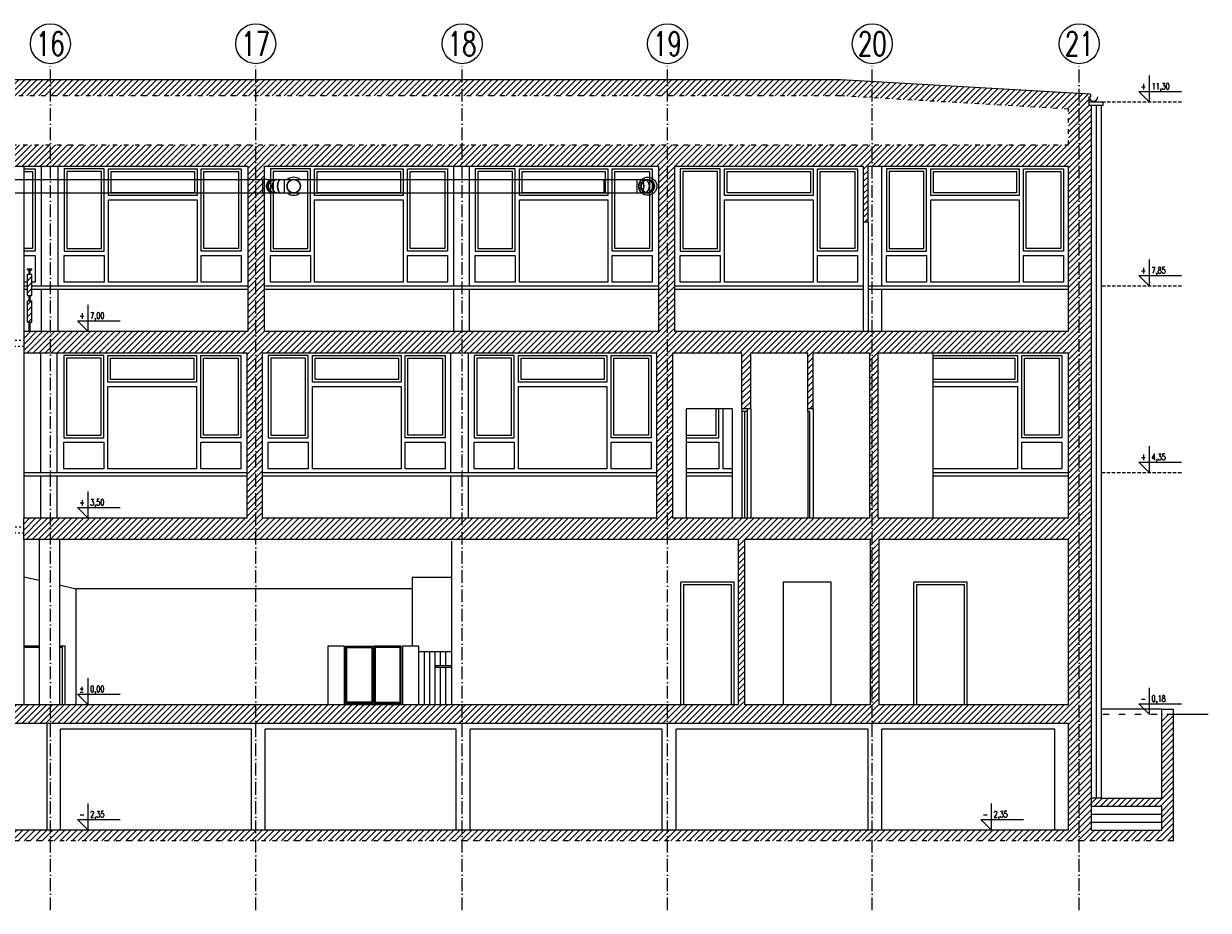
# Model space of a CAD drawing. Header units: millimetres. Extents: x 167273 to 188273, y -125105 to -88145.
# Tile 94 of 210: x 177252 to 179473, y -106890 to -105228. Entities that reach past the tile are written whole.
import ezdxf

# ---------------------------------------------------------------- set-up
doc = ezdxf.new("R2010")
doc.units = ezdxf.units.MM
for name, pattern in [('ACAD_ISO03W100', [30, 12, -18]), ('ACAD_ISO10W100', [18, 12, -3, 0, -3]), ('HIDDEN', [9.525, 6.35, -3.175])]:
    doc.linetypes.add(name, pattern=pattern)
for name, color, linetype in [('a-op_text', 9, 'Continuous'), ('a-osie', 1, 'ACAD_ISO10W100'), ('b-cienka', 9, 'Continuous'), ('b-drzwi', 6, 'Continuous'), ('b-izolacja', 8, 'BATTING'), ('b-przerywana1', 9, 'ACAD_ISO03W100'), ('b-przerywana2', 2, 'ACAD_ISO03W100'), ('b-widokowa', 7, 'Continuous'), ('b-ściany', 2, 'Continuous'), ('h-hatch', 8, 'Continuous')]:
    doc.layers.add(name, color=color, linetype=linetype)
doc.styles.add('PPAB_100', font='romans.shx', dxfattribs={"width": 0.7, "height": 12})
doc.styles.add('PPAB_50', font='romans.shx', dxfattribs={"width": 0.7, "height": 8})
doc.linetypes.add('BATTING', pattern='A,0.0001,-0.1,[134,ltypeshp.shx,S=0.1,R=0,X=-0.1,Y=0],-0.2,[134,ltypeshp.shx,S=0.1,R=180,X=0.1,Y=0],-0.1', length=0.4001)
pattern_1 = [(45, (0, 10000), (-5.61266008, 5.61266008), [])]

# ---------------------------------------------------------------- blocks, each defined once
blk = doc.blocks.new('kota')
at = {"layer": 'a-op_text'}
for p, q in [((-27153.4, 102049.9), (-27153.4, 102074.9)), ((-27163.4, 102059.9), (-27123.4, 102059.9)), ((-27153.4, 102049.9), (-27163.4, 102059.9))]:
    blk.add_line(p, q, dxfattribs=at)
at = {"layer": 'a-op_text', "style": 'PPAB_50', "flags": 4}
for tag, p in [('ZNAK', (-27161.4, 102061.9)), ('WARTOSC', (-27151.4, 102061.9))]:
    blk.add_attdef(tag, p, '', height=8, dxfattribs=at)
blk = doc.blocks.new('kanaly_2p_istn')
at = {"layer": 'h-hatch', "extrusion": (-1.22465e-16, -1, 1.83697e-16)}
for p, q in [((3010.4, -12.5), (4207.6, -12.5)), ((4207.6, -37.5), (4207.6, -12.5)), ((4215.3, -12.5), (4207.6, -12.5)), ((4215.3, -12.5), (4227.5, -12.5)), ((4247.6, -12.5), (4247.6, -37.5)), ((4847.6, -37.5), (4847.6, -12.5)), ((3000, -37.5), (4929.1, -37.5)), ((4207.6, -37.5), (4215.3, -37.5)), ((4215.3, -37.5), (4227.6, -37.5))]:
    blk.add_line(p, q, dxfattribs=at)
at = {"layer": 'h-hatch', "extrusion": (1.22465e-16, -1, 1.83697e-16)}
for p, q in [((4207.6, -37.5), (4207.6, -12.5)), ((4847.6, -12.5), (4847.6, -37.5)), ((4909.1, -37.5), (4909.1, -12.5))]:
    blk.add_line(p, q, dxfattribs=at)
at = {"layer": 'h-hatch', "extrusion": (0, 1, -1.83697e-16)}
blk.add_line((4227.6, -12.5), (4929.1, -12.5), dxfattribs=at)
at = {"layer": 'h-hatch', "extrusion": (-1.22465e-16, 1, -3.06162e-16)}
blk.add_line((4909.1, -37.5), (4909.1, -12.5), dxfattribs=at)
at = {"layer": 'h-hatch', "extrusion": (-1, 6.12323e-17, -6.12323e-17)}
for p, q in [((4913.6, -18.8), (4911.9, -22.9)), ((4916.6, -18.8), (4913.6, -18.8)), ((4916.6, -31.3), (4916.6, -18.8)), ((4911.9, -22.9), (4911.9, -27.1)), ((4911.9, -22.9), (4916.6, -22.9)), ((4911.9, -27.1), (4913.6, -31.3)), ((4911.9, -27.1), (4916.6, -27.1)), ((4913.6, -31.3), (4916.6, -31.3))]:
    blk.add_line(p, q, dxfattribs=at)
at = {"layer": 'h-hatch', "extrusion": (-1.22465e-16, 1, -6.12323e-17)}
for p, q in [((4245.2, -37.5), (4252.9, -37.5)), ((4252.9, -37.5), (4253.7, -37.5))]:
    blk.add_line(p, q, dxfattribs=at)
at = {"layer": 'h-hatch'}
for centre, major_axis, ratio, start_param, end_param in [((4226.1, -25), (0, 12.5), 0.92388, 0, 3.141593), ((4229.1, -25), (0, 12.5), 0.92388, 0, 1.570796), ((4233.5, -25), (0, 12.5), 0.707107, 0, 1.570796), ((4239.9, -25), (0, 12.5), 0.382683, 0, 1.570796), ((4265.2, -25), (0, 12.5), 1, 0, 3.141593), ((4265.2, -25), (11.5, 12.5), 1, 0, 1.489359), ((4265.2, -25), (0, -12.5), 1, 0, 3.141593), ((4929.1, -25), (0, 12.5), 1, 0, 3.137041), ((4916.7, -25), (0, 12.5), 0.382683, 4.712389, 6.283185), ((4923.2, -25), (0, 12.5), 0.707107, 4.712389, 6.283185), ((4927.5, -25), (0, 12.5), 0.92388, 4.712389, 6.283185), ((4929.1, -25), (12.5, 0), 1, 0, 1.570796), ((4929.1, -25), (0, -12.5), 1, 0, 3.141593), ((4929.1, -25), (0, -12.5), 1, 0, 3.135947), ((4929.1, -25), (0, -12.5), 1, 3.128785, 3.141593), ((4929.1, -25), (0, -12.5), 1, 0, 3.128785), ((4929.1, -25), (-0.1, -12.5), 1, 0.004551, 3.133337), ((4229.1, -25), (0, -12.5), 0.92388, 4.712389, 6.283185), ((4233.5, -25), (0, -12.5), 0.707107, 4.712389, 6.283185), ((4239.9, -25), (0, -12.5), 0.382683, 4.712389, 6.283185), ((4265.2, -25), (-11.5, -12.5), 1, 0, 1.489424), ((4265.2, -25), (-0.1, -12.5), 1, 0, 0.00546), ((4265.2, -25), (0, -12.5), 1, 0, 0.00546), ((4916.7, -25), (0, -12.5), 0.382683, 0, 1.570796), ((4923.2, -25), (0, -12.5), 0.707107, 0, 1.570796), ((4927.5, -25), (0, -12.5), 0.92388, 0, 1.570796), ((4929.1, -25), (0, -12.5), 1, 0, 0.003091), ((4929.1, -25), (0, 12.5), 1, 3.137041, 3.141593), ((4929.1, -25), (-0.1, -12.5), 1, 0, 0.004551), ((4929.1, -25), (0, -12.5), 1, 0, 1.570796)]:
    blk.add_ellipse(centre, major_axis=major_axis, ratio=ratio, start_param=start_param, end_param=end_param, dxfattribs=at)
at = {"layer": 'h-hatch', "extrusion": (4.04453e-21, -3.08149e-32, -1)}
blk.add_ellipse((4226.1, -25), major_axis=(0, -12.5), ratio=0.92388, start_param=0, end_param=3.141593, dxfattribs=at)
at = {"layer": 'h-hatch', "extrusion": (-6.0668e-21, -1.02363e-31, -1)}
blk.add_ellipse((4229.1, -25), major_axis=(0, 12.5), ratio=0.92388, start_param=4.712389, end_param=6.283185, dxfattribs=at)
at = {"layer": 'h-hatch', "extrusion": (-6.0668e-21, -9.53744e-32, -1)}
blk.add_ellipse((4233.5, -25), major_axis=(0, 12.5), ratio=0.707107, start_param=4.712389, end_param=6.283185, dxfattribs=at)
at = {"layer": 'h-hatch', "extrusion": (-6.0668e-21, -1.09317e-31, -1)}
blk.add_ellipse((4239.9, -25), major_axis=(0, 12.5), ratio=0.382683, start_param=4.712389, end_param=6.283185, dxfattribs=at)
at = {"layer": 'h-hatch', "extrusion": (-1.83691e-16, -1.2326e-31, -1)}
for major_axis in [(0, -12.5), (0, 12.5)]:
    blk.add_ellipse((4265.2, -25), major_axis=major_axis, ratio=1, start_param=0, end_param=3.141593, dxfattribs=at)
at = {"layer": 'h-hatch', "extrusion": (-6.12303e-17, -1.54074e-32, -1)}
for major_axis, start_param, end_param in [((0, -12.5), 0.00546, 3.141593), ((0, -12.5), 0.00546, 3.141593), ((0, -12.5), 1.570796, 3.141593), ((0, -12.5), 3.141593, 6.277725), ((0, 12.5), 0, 3.136133), ((0, -12.5), 0.00546, 1.570796), ((0, -12.5), 0.00546, 1.570796), ((0, -12.5), 0, 0.00546), ((0, -12.5), 6.277725, 6.283185), ((0, 12.5), 3.136133, 3.141593)]:
    blk.add_ellipse((4265.2, -25), major_axis=major_axis, ratio=1, start_param=start_param, end_param=end_param, dxfattribs=at)
at = {"layer": 'h-hatch', "extrusion": (-6.0668e-21, -1.83697e-16, -1)}
blk.add_ellipse((4929.1, -25), major_axis=(-17, 0), ratio=1, start_param=0, end_param=0.826113, dxfattribs=at)
at = {"layer": 'h-hatch', "extrusion": (6.12303e-17, -9.24446e-32, -1)}
for major_axis in [(0, -12.5), (0, 12.5)]:
    blk.add_ellipse((4929.1, -25), major_axis=major_axis, ratio=1, start_param=0, end_param=3.141593, dxfattribs=at)
at = {"layer": 'h-hatch', "extrusion": (1.83691e-16, -9.24446e-32, -1)}
for major_axis, start_param, end_param in [((0, -12.5), 0.003091, 3.141593), ((0, 12.5), 0, 0.005646), ((0, 12.5), 0.005646, 3.141593), ((0, -12.5), 0, 0.003091)]:
    blk.add_ellipse((4929.1, -25), major_axis=major_axis, ratio=1, start_param=start_param, end_param=end_param, dxfattribs=at)
at = {"layer": 'h-hatch', "extrusion": (-2.44929e-16, -6.16298e-32, -1)}
for centre, ratio in [((4916.7, -25), 0.382683), ((4923.2, -25), 0.707107), ((4927.5, -25), 0.92388)]:
    blk.add_ellipse(centre, major_axis=(0, 12.5), ratio=ratio, start_param=0, end_param=1.570796, dxfattribs=at)
at = {"layer": 'h-hatch', "extrusion": (7.76918e-18, 7.16656e-18, -1)}
blk.add_ellipse((4929.1, -25), major_axis=(-11.5, 12.5), ratio=1, start_param=0, end_param=4.630984, dxfattribs=at)
at = {"layer": 'h-hatch', "extrusion": (-6.0668e-21, -1.26189e-31, -1)}
for centre, ratio in [((4229.1, -25), 0.92388), ((4233.5, -25), 0.707107), ((4239.9, -25), 0.382683)]:
    blk.add_ellipse(centre, major_axis=(0, -12.5), ratio=ratio, start_param=0, end_param=1.570796, dxfattribs=at)
at = {"layer": 'h-hatch', "extrusion": (-1.23687e-16, -8.29498e-19, -1)}
blk.add_ellipse((4227.6, -25), major_axis=(0.1, -12.5), ratio=1, start_param=0, end_param=0.006706, dxfattribs=at)
at = {"layer": 'h-hatch', "extrusion": (-6.15562e-17, -1.54851e-18, -1)}
for start_param, end_param in [(0.00546, 0.01092), (0, 0.00546)]:
    blk.add_ellipse((4265.2, -25), major_axis=(0.1, -12.5), ratio=1, start_param=start_param, end_param=end_param, dxfattribs=at)
at = {"layer": 'h-hatch', "extrusion": (1.90853e-16, -1.75927e-16, -1)}
blk.add_ellipse((4929.1, -25), major_axis=(-11.5, -12.5), ratio=1, start_param=0, end_param=0.826088, dxfattribs=at)
at = {"layer": 'h-hatch', "extrusion": (-2.44929e-16, -6.072e-32, -1)}
blk.add_ellipse((4916.7, -25), major_axis=(0, -12.5), ratio=0.382683, start_param=4.712389, end_param=6.283185, dxfattribs=at)
at = {"layer": 'h-hatch', "extrusion": (-2.44929e-16, -3.91334e-32, -1)}
blk.add_ellipse((4923.2, -25), major_axis=(0, -12.5), ratio=0.707107, start_param=4.712389, end_param=6.283185, dxfattribs=at)
at = {"layer": 'h-hatch', "extrusion": (-2.44929e-16, -3.95102e-32, -1)}
blk.add_ellipse((4927.5, -25), major_axis=(0, -12.5), ratio=0.92388, start_param=4.712389, end_param=6.283185, dxfattribs=at)

msp = doc.modelspace()

# ---------------------------------------------------------------- hatches: boundary and pattern name
at = {"layer": 'h-hatch'}
h = msp.add_hatch(dxfattribs=at)
h.set_pattern_fill('ANSI31', color=256, scale=2.5, style=0)
h.set_pattern_definition(pattern_1)
h.paths.add_polyline_path([(179254.44, -105381.35), (179249.44, -105381.35), (179249.44, -105375.35), (179249.44, -105365.35), (179252.44, -105365.35), (179252.44, -105360.35), (178784.44, -105333.35), (171451.44, -105333.35), (170983.44, -105360.35), (170983.44, -105365.35), (170986.44, -105365.35), (170986.44, -105375.35), (170986.44, -105381.35), (170976.44, -105381.35), (170976.44, -105495.35), (171531.44, -105495.35), (171531.44, -105600.35), (171559.44, -105600.35), (171559.44, -105495.35), (171928.44, -105495.35), (171928.44, -105805.35), (171958.44, -105805.35), (171958.44, -105495.35), (172693.44, -105495.35), (172693.44, -105805.35), (172720.44, -105805.35), (172720.44, -105495.35), (173453.44, -105495.35), (173453.44, -105805.35), (173484.44, -105805.35), (173484.44, -105495.35), (174218.44, -105495.35), (174218.44, -105600.35), (174235.44, -105600.35), (174235.44, -105495.35), (174598.44, -105495.35), (174598.44, -105600.35), (174626.44, -105600.35), (174626.44, -105495.35), (175365.44, -105495.35), (175365.44, -105600.35), (175395.44, -105600.35), (175395.44, -105495.35), (175748.44, -105495.35), (175748.44, -105600.35), (175779.44, -105600.35), (175779.44, -105495.35), (176515.44, -105495.35), (176515.44, -105805.35), (176546.44, -105805.35), (176546.44, -105495.35), (176718.44, -105495.35), (176718.44, -105805.35), (176745.44, -105805.35), (176745.44, -105495.35), (177672.44, -105495.35), (177672.44, -105805.35), (177703.44, -105805.35), (177703.44, -105495.35), (178442.44, -105495.35), (178442.44, -105805.35), (178472.44, -105805.35), (178472.44, -105495.35), (178826.44, -105495.35), (178826.44, -105600.35), (178835.44, -105600.35), (178835.44, -105495.35), (179211.44, -105495.35), (179211.44, -105805.35), (179254.44, -105805.35)])
h.paths.add_polyline_path([(171014.44, -105455.35), (171014.44, -105388.61), (171446.32, -105363.35), (178783.58, -105363.35), (179211.44, -105388.04), (179211.44, -105455.35)], flags=16)
h = msp.add_hatch(dxfattribs=at)
h.set_pattern_fill('ANSI31', color=256, scale=2.5, style=0)
h.set_pattern_definition(pattern_1)
h.paths.add_polyline_path([(177267.44, -105697.68), (177259.44, -105697.68), (177259.44, -105737.68), (177267.44, -105737.68)])
h = msp.add_hatch(dxfattribs=at)
h.set_pattern_fill('ANSI31', color=256, scale=2.5, style=0)
h.set_pattern_definition(pattern_1)
h.paths.add_polyline_path([(177267.44, -105747.68), (177259.44, -105747.68), (177259.44, -105787.68), (177267.44, -105787.68)])
h = msp.add_hatch(dxfattribs=at)
h.set_pattern_fill('ANSI31', color=256, scale=2.5, style=0)
h.set_pattern_definition(pattern_1)
h.paths.add_polyline_path([(179254.44, -105805.35), (177252.44, -105805.35), (177252.44, -105845.35), (177671.44, -105845.35), (177671.44, -106155.35), (177700.44, -106155.35), (177700.44, -105845.35), (178439.44, -105845.35), (178439.44, -106155.35), (178469.44, -106155.35), (178469.44, -105845.35), (178598.94, -105845.35), (178598.94, -105950.35), (178615.44, -105950.35), (178615.44, -105845.35), (178722.44, -105845.35), (178722.44, -105950.35), (178732.44, -105950.35), (178732.44, -105845.35), (178838.94, -105845.35), (178838.94, -106155.35), (178854.44, -106155.35), (178854.44, -105845.35), (179211.44, -105845.35), (179211.44, -106155.35), (179254.44, -106155.35)])
h = msp.add_hatch(dxfattribs=at)
h.set_pattern_fill('ANSI31', color=256, scale=2.5, style=0)
h.set_pattern_definition(pattern_1)
h.paths.add_polyline_path([(179254.44, -106155.35), (177252.44, -106155.35), (177252.44, -106195.35), (178592.44, -106195.35), (178592.44, -106505.35), (178604.44, -106505.35), (178604.44, -106195.35), (178839.94, -106195.35), (178839.94, -106505.35), (178856.44, -106505.35), (178856.44, -106195.35), (179211.44, -106195.35), (179211.44, -106505.35), (179254.44, -106505.35)])
h = msp.add_hatch(dxfattribs=at)
h.set_pattern_fill('ANSI31', color=256, scale=2.5, style=0)
h.set_pattern_definition(pattern_1)
h.paths.add_polyline_path([(179254.44, -106505.35), (174991.94, -106505.35), (174991.94, -106507.35), (174186.44, -106507.36), (174186.44, -106540.35), (174994.44, -106540.35), (175009.44, -106540.35), (175326.44, -106540.35), (175326.44, -106726.35), (175370.44, -106726.35), (175370.44, -106540.35), (176510.44, -106540.35), (176510.44, -106726.35), (175379.44, -106726.35), (175379.44, -106746.35), (176547.44, -106746.35), (176547.44, -106540.35), (177148.44, -106540.35), (177148.44, -106760.35), (179407.44, -106760.35), (179407.44, -106523.35), (179385.44, -106523.35), (179385.44, -106680.35), (179273.44, -106680.35), (179254.44, -106680.35), (179254.44, -106695.35), (179385.44, -106695.35), (179385.44, -106740.35), (179254.44, -106740.35), (179254.44, -106695.35)])
h.paths.add_polyline_path([(177178.44, -106540.35), (179211.44, -106540.35), (179211.44, -106740.35), (177178.44, -106740.35)], flags=16)

# ---------------------------------------------------------------- linework, layer by layer
at = {"layer": 'a-osie', "ltscale": 2}
for p, q in [((177302.44, -106890.35), (177302.44, -105303.03)), ((177687.44, -106890.35), (177687.44, -105303.03)), ((178074.44, -106890.35), (178074.44, -105303.03)), ((178459.44, -106890.35), (178459.44, -105303.03)), ((178843.44, -106890.35), (178843.44, -105303.03)), ((179231.44, -106890.35), (179231.44, -105303.03))]:
    msp.add_line(p, q, dxfattribs=at)
at = {"layer": 'a-osie', "linetype": 'Continuous'}
for centre in [(177302.44, -105265.53), (177687.44, -105265.53), (178074.44, -105265.53), (178459.44, -105265.53), (178843.44, -105265.53), (179231.44, -105265.53)]:
    msp.add_circle(centre, 37.5, dxfattribs=at)
at = {"layer": 'b-cienka'}
for p, q in [((177285.44, -105495.35), (177285.44, -105720.35)), ((177316.44, -105495.35), (177316.44, -105720.35)), ((178058.44, -105495.35), (178058.44, -105720.35)), ((178087.44, -105495.35), (178087.44, -105720.35)), ((178860.44, -105495.35), (178860.44, -105720.35)), ((177259.44, -105720.35), (177252.44, -105720.35)), ((177259.44, -105726.35), (177252.44, -105726.35)), ((177672.44, -105720.35), (177267.44, -105720.35)), ((177672.44, -105726.35), (177267.44, -105726.35)), ((177285.44, -105726.35), (177285.44, -105805.35)), ((177316.44, -105726.35), (177316.44, -105805.35)), ((178442.44, -105720.35), (177703.44, -105720.35)), ((178442.44, -105726.35), (177703.44, -105726.35)), ((178058.44, -105726.35), (178058.44, -105805.35)), ((178087.44, -105726.35), (178087.44, -105805.35)), ((178826.44, -105720.35), (178472.44, -105720.35)), ((178826.44, -105726.35), (178472.44, -105726.35)), ((179211.44, -105720.35), (178835.44, -105720.35)), ((179211.44, -105726.35), (178835.44, -105726.35)), ((178860.44, -105726.35), (178860.44, -105805.35)), ((177284.44, -106070.35), (177284.44, -105845.35)), ((177315.44, -106070.35), (177315.44, -105845.35)), ((178053.44, -106070.35), (178053.44, -105845.35)), ((178086.44, -106070.35), (178086.44, -105845.35)), ((177671.44, -106070.35), (177252.44, -106070.35)), ((178439.44, -106070.35), (177700.44, -106070.35)), ((178580.44, -106070.35), (178494.44, -106070.35)), ((179211.44, -106070.35), (178957.44, -106070.35)), ((177671.44, -106076.35), (177252.44, -106076.35)), ((177284.44, -106155.35), (177284.44, -106076.35)), ((177315.44, -106155.35), (177315.44, -106076.35)), ((178439.44, -106076.35), (177700.44, -106076.35)), ((178053.44, -106155.35), (178053.44, -106076.35)), ((178086.44, -106155.35), (178086.44, -106076.35)), ((178580.44, -106076.35), (178494.44, -106076.35)), ((179211.44, -106076.35), (178957.44, -106076.35)), ((178025.44, -106435.35), (178025.44, -106431.35)), ((178025.44, -106431.35), (178055.44, -106431.35)), ((178055.44, -106435.38), (178025.44, -106435.35))]:
    msp.add_line(p, q, dxfattribs=at)
for points in [[(177856.44, -106395.35), (177907.44, -106395.35), (177907.44, -106502.35), (177856.44, -106502.35)], [(177858.44, -106397.35), (177905.44, -106397.35), (177905.44, -106500.35), (177858.44, -106500.35)], [(177960.44, -106395.35), (177909.44, -106395.35), (177909.44, -106502.35), (177960.44, -106502.35)], [(177958.44, -106397.35), (177911.44, -106397.35), (177911.44, -106500.35), (177958.44, -106500.35)]]:
    msp.add_lwpolyline(points, close=True, dxfattribs=at)
for points in [[(177993.44, -106405.35), (178055.44, -106405.35)], [(178003.44, -106405.35), (178003.44, -106505.35)], [(178013.44, -106405.35), (178013.44, -106505.35)], [(178023.44, -106405.35), (178023.44, -106505.35)], [(178033.44, -106405.35), (178033.44, -106431.35)], [(178043.44, -106405.35), (178043.44, -106431.35)], [(178033.44, -106435.36), (178033.44, -106505.35)], [(178043.44, -106435.37), (178043.44, -106505.35)]]:
    msp.add_lwpolyline(points, dxfattribs=at)
at = {"layer": 'b-drzwi'}
for p, q in [((178598.94, -105950.35), (178598.94, -106155.35)), ((178608.94, -105955.35), (178598.94, -105955.35)), ((178603.94, -105955.35), (178603.94, -106155.35)), ((178608.94, -105950.35), (178608.94, -106155.35)), ((178722.44, -105955.35), (178722.44, -106155.35)), ((178725.44, -105955.35), (178722.44, -105955.35)), ((178725.44, -105955.35), (178725.44, -106155.35))]:
    msp.add_line(p, q, dxfattribs=at)
at = {"layer": 'b-drzwi', "ltscale": 0.5}
for points in [[(178579.44, -106505.35), (178579.44, -106280.35), (178489.44, -106280.35), (178489.44, -106505.35)], [(179016.44, -106505.35), (179016.44, -106280.35), (178926.44, -106280.35), (178926.44, -106505.35)]]:
    msp.add_lwpolyline(points, dxfattribs=at)
at = {"layer": 'b-izolacja', "ltscale": 22}
msp.add_line((179263.94, -106680.35), (179263.94, -105381.35), dxfattribs=at)
at = {"layer": 'b-przerywana1', "linetype": 'HIDDEN'}
for p, q in [((179423.44, -105375.35), (179275.32, -105375.35)), ((179423.44, -105720.35), (179273.44, -105720.35)), ((179422.94, -106070.35), (179273.44, -106070.35))]:
    msp.add_line(p, q, dxfattribs=at)
at = {"layer": 'b-przerywana1', "ltscale": 0.25}
for points in [[(177252.44, -105833.26), (177221.64, -105833.26), (177221.64, -105821.26), (177252.44, -105821.26)], [(177252.44, -106183.26), (177221.64, -106183.26), (177221.64, -106171.26), (177252.44, -106171.26)]]:
    msp.add_lwpolyline(points, dxfattribs=at)
at = {"layer": 'b-przerywana2', "ltscale": 0.7}
for p, q in [((178784.44, -105363.35), (171446.32, -105363.35)), ((179211.44, -105388.04), (178782.71, -105363.3)), ((179211.44, -105455.35), (179211.44, -105388.04)), ((171014.44, -105455.35), (179211.44, -105455.35)), ((179407.44, -106760.35), (177148.44, -106760.35))]:
    msp.add_line(p, q, dxfattribs=at)
at = {"layer": 'b-widokowa'}
for p, q in [((179249.44, -105375.35), (179249.44, -105381.35)), ((179273.44, -105381.35), (179249.44, -105381.35)), ((179254.44, -106695.35), (179254.44, -105381.35)), ((177252.44, -105495.35), (177252.44, -105805.35)), ((178826.44, -105600.35), (178826.44, -105805.35)), ((178835.44, -105600.35), (178835.44, -105805.35)), ((177262.44, -105697.68), (177262.44, -105689.68)), ((177264.44, -105697.68), (177264.44, -105689.68)), ((177262.44, -105747.68), (177262.44, -105737.68)), ((177264.44, -105747.68), (177264.44, -105737.68)), ((177262.44, -105805.35), (177262.44, -105787.68)), ((177264.44, -105805.35), (177264.44, -105787.68)), ((177252.44, -105845.35), (177252.44, -106155.35)), ((178957.44, -106155.35), (178957.44, -105845.35)), ((178494.44, -105950.35), (178494.44, -106155.35)), ((178580.44, -105950.35), (178494.44, -105950.35)), ((178580.44, -105950.35), (178580.44, -106155.35)), ((178615.44, -105950.35), (178615.44, -106155.35)), ((178722.44, -105955.35), (178722.44, -105950.35)), ((178732.44, -105950.35), (178732.44, -106155.35)), ((177252.44, -106195.35), (177252.44, -106505.35)), ((177281.44, -106195.35), (177281.44, -106505.35)), ((177319.44, -106195.35), (177319.44, -106505.35)), ((178055.44, -106505.38), (178055.44, -106197.35)), ((178484.44, -106505.35), (178484.44, -106275.35)), ((178584.44, -106275.35), (178484.44, -106275.35)), ((178584.44, -106505.35), (178584.44, -106275.35)), ((178766.19, -106275.35), (178676.19, -106275.35)), ((178676.19, -106275.35), (178676.19, -106505.35)), ((178766.19, -106505.35), (178766.19, -106275.35)), ((178921.44, -106505.35), (178921.44, -106275.35)), ((179021.44, -106275.35), (178921.44, -106275.35)), ((179021.44, -106505.35), (179021.44, -106275.35)), ((177281.44, -106395.35), (177252.44, -106395.35)), ((177281.44, -106397.35), (177252.44, -106397.35)), ((177330.44, -106395.35), (177319.44, -106395.35)), ((177325.44, -106397.35), (177319.44, -106397.35)), ((177325.44, -106505.35), (177325.44, -106395.35)), ((177330.44, -106505.35), (177330.44, -106395.35)), ((177822.44, -106395.35), (177822.44, -106505.35)), ((177853.44, -106395.35), (177822.44, -106395.35)), ((177853.44, -106395.35), (177853.44, -106505.35)), ((177963.44, -106505.35), (177963.44, -106395.35)), ((177993.44, -106395.35), (177963.44, -106395.35)), ((177993.44, -106505.35), (177993.44, -106395.35)), ((179385.44, -106513.35), (179273.44, -106513.35)), ((179273.44, -106680.35), (179254.44, -106680.35)), ((179254.44, -106710.35), (179385.44, -106710.35)), ((179254.44, -106725.35), (179385.44, -106725.35))]:
    msp.add_line(p, q, dxfattribs=at)
at = {"layer": 'b-widokowa', "ltscale": 0.5}
for p, q in [((177296.44, -106740.35), (177296.44, -106540.65)), ((177321.44, -106740.35), (177321.44, -106550.65)), ((177679.44, -106550.65), (177321.44, -106550.65)), ((177679.44, -106740.35), (177679.44, -106550.65)), ((177705.44, -106740.35), (177705.44, -106550.65)), ((178063.44, -106550.65), (177705.44, -106550.65)), ((178063.44, -106740.35), (178063.44, -106550.65)), ((178089.44, -106740.35), (178089.44, -106550.65)), ((178449.44, -106550.65), (178089.44, -106550.65)), ((178449.44, -106740.35), (178449.44, -106550.65)), ((178475.44, -106740.35), (178475.44, -106550.65)), ((178835.44, -106550.65), (178475.44, -106550.65)), ((178835.44, -106740.35), (178835.44, -106550.65)), ((178861.44, -106740.35), (178861.44, -106550.65)), ((179185.44, -106550.65), (178861.44, -106550.65)), ((179185.44, -106740.35), (179185.44, -106550.65))]:
    msp.add_line(p, q, dxfattribs=at)
at = {"layer": 'b-ściany'}
for p, q in [((178784.44, -105333.35), (171451.44, -105333.35)), ((179252.44, -105360.35), (178784.44, -105333.35)), ((179252.44, -105360.35), (179252.44, -105365.35)), ((179249.44, -105365.35), (179249.44, -105375.35)), ((179249.44, -105365.35), (179252.44, -105365.35)), ((179275.44, -105375.35), (179249.44, -105375.35)), ((179273.44, -106516.35), (179273.44, -105381.35)), ((179275.44, -105381.35), (179273.44, -105381.35)), ((176745.44, -105495.35), (177672.44, -105495.35)), ((177672.44, -105495.35), (177672.44, -105805.35)), ((177703.44, -105495.35), (178442.44, -105495.35)), ((177703.44, -105495.35), (177703.44, -105805.35)), ((178442.44, -105495.35), (178442.44, -105805.35)), ((178472.44, -105495.35), (178826.44, -105495.35)), ((178472.44, -105495.35), (178472.44, -105805.35)), ((178826.44, -105495.35), (178826.44, -105600.35)), ((178835.44, -105495.35), (179211.44, -105495.35)), ((178835.44, -105600.35), (178835.44, -105495.35)), ((179211.44, -105805.35), (179211.44, -105495.35)), ((178835.44, -105600.35), (178826.44, -105600.35)), ((177259.44, -105689.68), (177259.44, -105687.68)), ((177259.44, -105687.68), (177267.44, -105687.68)), ((177259.44, -105689.68), (177267.44, -105689.68)), ((177267.44, -105689.68), (177267.44, -105687.68)), ((177259.44, -105737.68), (177259.44, -105697.68)), ((177259.44, -105697.68), (177267.44, -105697.68)), ((177267.44, -105737.68), (177267.44, -105697.68)), ((177259.44, -105737.68), (177267.44, -105737.68)), ((177259.44, -105787.68), (177259.44, -105747.68)), ((177259.44, -105747.68), (177267.44, -105747.68)), ((177267.44, -105787.68), (177267.44, -105747.68)), ((177672.44, -105805.35), (177252.44, -105805.35)), ((177252.44, -105805.35), (177252.44, -105845.35)), ((177259.44, -105787.68), (177267.44, -105787.68)), ((178442.44, -105805.35), (177703.44, -105805.35)), ((179211.44, -105805.35), (178472.44, -105805.35)), ((177252.44, -105845.35), (177671.44, -105845.35)), ((177671.44, -106155.35), (177671.44, -105845.35)), ((177700.44, -105845.35), (178439.44, -105845.35)), ((177700.44, -106155.35), (177700.44, -105845.35)), ((178439.44, -106155.35), (178439.44, -105845.35)), ((178469.44, -105845.35), (178598.94, -105845.35)), ((178469.44, -106155.35), (178469.44, -105845.35)), ((178598.94, -105950.35), (178598.94, -105845.35)), ((178615.44, -105845.35), (178722.44, -105845.35)), ((178615.44, -105950.35), (178615.44, -105845.35)), ((178722.44, -105950.35), (178722.44, -105845.35)), ((178732.44, -105845.35), (178838.94, -105845.35)), ((178732.44, -105950.35), (178732.44, -105845.35)), ((178838.94, -106155.35), (178838.94, -105845.35)), ((178854.44, -105845.35), (179211.44, -105845.35)), ((178854.44, -106155.35), (178854.44, -105845.35)), ((179211.44, -106155.35), (179211.44, -105845.35)), ((178615.44, -105950.35), (178598.94, -105950.35)), ((178732.44, -105950.35), (178722.44, -105950.35)), ((177671.44, -106155.35), (177252.44, -106155.35)), ((177252.44, -106195.35), (177252.44, -106155.35)), ((178439.44, -106155.35), (177700.44, -106155.35)), ((178838.94, -106155.35), (178469.44, -106155.35)), ((179211.44, -106155.35), (178854.44, -106155.35)), ((178592.44, -106195.35), (177252.44, -106195.35)), ((178592.44, -106505.35), (178592.44, -106195.35)), ((178839.94, -106195.35), (178604.44, -106195.35)), ((178604.44, -106505.35), (178604.44, -106195.35)), ((178839.94, -106505.35), (178839.94, -106195.35)), ((179211.44, -106195.35), (178856.44, -106195.35)), ((178856.44, -106505.35), (178856.44, -106195.35)), ((179211.44, -106505.35), (179211.44, -106195.35)), ((179273.44, -106680.35), (179273.44, -106197.33)), ((178592.44, -106505.35), (176745.44, -106505.35)), ((178839.94, -106505.35), (178604.44, -106505.35)), ((179211.44, -106505.35), (178856.44, -106505.35)), ((179385.44, -106513.35), (179407.44, -106513.35)), ((179407.44, -106513.35), (179407.44, -106760.35)), ((179211.44, -106540.35), (177178.44, -106540.35)), ((179211.44, -106716.35), (179211.44, -106540.35)), ((179211.44, -106740.35), (179211.44, -106540.65)), ((179254.44, -106740.35), (179254.44, -106695.35)), ((179254.44, -106695.35), (179385.44, -106695.35)), ((179273.44, -106680.35), (179385.44, -106680.35)), ((179211.44, -106740.35), (177178.44, -106740.35)), ((179254.44, -106740.35), (179385.44, -106740.35))]:
    msp.add_line(p, q, dxfattribs=at)
at = {"layer": 'b-ściany', "linetype": 'ACAD_ISO03W100'}
msp.add_line((179407.44, -106523.35), (179273.44, -106523.35), dxfattribs=at)
at = {"layer": 'b-ściany'}
for points in [[(179275.44, -105375.35), (179275.44, -105381.35)], [(179385.44, -106513.35), (179385.44, -106680.35)], [(179473.44, -106523.35), (179407.44, -106523.35)], [(179385.44, -106695.35), (179385.44, -106740.35)]]:
    msp.add_lwpolyline(points, dxfattribs=at)
msp.add_arc((179258.44, -105365.35), 8, 180, 0, dxfattribs=at)
at = {"layer": 'h-hatch'}
for p, q in [((177252.44, -106264.86), (177281.44, -106271.54)), ((178055.44, -106266.35), (177980.62, -106266.35)), ((177980.62, -106266.35), (177980.62, -106395.35)), ((177319.44, -106280.28), (177350.14, -106287.35)), ((177980.62, -106287.35), (177350.14, -106287.35)), ((177350.14, -106287.35), (177350.14, -106505.35))]:
    msp.add_line(p, q, dxfattribs=at)
for points in [[(177252.44, -105500.35), (177274.19, -105500.35), (177274.19, -105654.35), (177252.44, -105654.35)], [(177252.44, -105505.35), (177269.19, -105505.35), (177269.19, -105649.35), (177252.44, -105649.35)], [(177252.44, -105662.35), (177274.19, -105662.35), (177274.19, -105712.35), (177267.44, -105712.35)], [(177259.44, -105712.35), (177252.44, -105712.35)], [(178957.44, -105850.35), (179115.94, -105850.35), (179115.94, -105900.35), (178957.44, -105900.35)], [(178957.44, -105855.35), (179110.94, -105855.35), (179110.94, -105895.35), (178957.44, -105895.35)], [(178957.44, -105908.35), (179115.94, -105908.35), (179115.94, -106062.35), (178957.44, -106062.35)], [(178494.44, -106004.35), (178555.94, -106004.35), (178555.94, -105950.35)], [(178494.44, -105999.35), (178550.94, -105999.35), (178550.94, -105950.35)], [(178580.44, -106062.35), (178563.94, -106062.35), (178563.94, -105950.35)], [(178494.44, -106012.35), (178555.94, -106012.35), (178555.94, -106062.35), (178494.44, -106062.35)]]:
    msp.add_lwpolyline(points, dxfattribs=at)
for points in [[(177328.44, -105654.35), (177403.44, -105654.35), (177403.44, -105500.35), (177328.44, -105500.35)], [(177333.44, -105649.35), (177398.44, -105649.35), (177398.44, -105505.35), (177333.44, -105505.35)], [(177411.44, -105500.35), (177577.44, -105500.35), (177577.44, -105550.35), (177411.44, -105550.35)], [(177416.44, -105505.35), (177572.44, -105505.35), (177572.44, -105545.35), (177416.44, -105545.35)], [(177585.44, -105500.35), (177660.44, -105500.35), (177660.44, -105654.35), (177585.44, -105654.35)], [(177590.44, -105505.35), (177655.44, -105505.35), (177655.44, -105649.35), (177590.44, -105649.35)], [(177714.94, -105654.35), (177789.94, -105654.35), (177789.94, -105500.35), (177714.94, -105500.35)], [(177719.94, -105649.35), (177784.94, -105649.35), (177784.94, -105505.35), (177719.94, -105505.35)], [(177797.94, -105500.35), (177963.94, -105500.35), (177963.94, -105550.35), (177797.94, -105550.35)], [(177802.94, -105505.35), (177958.94, -105505.35), (177958.94, -105545.35), (177802.94, -105545.35)], [(177971.94, -105500.35), (178046.94, -105500.35), (178046.94, -105654.35), (177971.94, -105654.35)], [(177976.94, -105505.35), (178041.94, -105505.35), (178041.94, -105649.35), (177976.94, -105649.35)], [(178098.94, -105654.35), (178173.94, -105654.35), (178173.94, -105500.35), (178098.94, -105500.35)], [(178103.94, -105649.35), (178168.94, -105649.35), (178168.94, -105505.35), (178103.94, -105505.35)], [(178181.94, -105500.35), (178347.94, -105500.35), (178347.94, -105550.35), (178181.94, -105550.35)], [(178186.94, -105505.35), (178342.94, -105505.35), (178342.94, -105545.35), (178186.94, -105545.35)], [(178355.94, -105500.35), (178430.94, -105500.35), (178430.94, -105654.35), (178355.94, -105654.35)], [(178360.94, -105505.35), (178425.94, -105505.35), (178425.94, -105649.35), (178360.94, -105649.35)], [(178483.44, -105654.35), (178558.44, -105654.35), (178558.44, -105500.35), (178483.44, -105500.35)], [(178488.44, -105649.35), (178553.44, -105649.35), (178553.44, -105505.35), (178488.44, -105505.35)], [(178566.44, -105500.35), (178732.44, -105500.35), (178732.44, -105550.35), (178566.44, -105550.35)], [(178571.44, -105505.35), (178727.44, -105505.35), (178727.44, -105545.35), (178571.44, -105545.35)], [(178740.44, -105500.35), (178815.44, -105500.35), (178815.44, -105654.35), (178740.44, -105654.35)], [(178745.44, -105505.35), (178810.44, -105505.35), (178810.44, -105649.35), (178745.44, -105649.35)], [(178869.94, -105654.35), (178944.94, -105654.35), (178944.94, -105500.35), (178869.94, -105500.35)], [(178874.94, -105649.35), (178939.94, -105649.35), (178939.94, -105505.35), (178874.94, -105505.35)], [(178952.94, -105500.35), (179118.94, -105500.35), (179118.94, -105550.35), (178952.94, -105550.35)], [(178957.94, -105505.35), (179113.94, -105505.35), (179113.94, -105545.35), (178957.94, -105545.35)], [(179126.94, -105500.35), (179201.94, -105500.35), (179201.94, -105654.35), (179126.94, -105654.35)], [(179131.94, -105505.35), (179196.94, -105505.35), (179196.94, -105649.35), (179131.94, -105649.35)], [(177411.44, -105558.35), (177577.44, -105558.35), (177577.44, -105712.35), (177411.44, -105712.35)], [(177797.94, -105558.35), (177963.94, -105558.35), (177963.94, -105712.35), (177797.94, -105712.35)], [(178181.94, -105558.35), (178347.94, -105558.35), (178347.94, -105712.35), (178181.94, -105712.35)], [(178566.44, -105558.35), (178732.44, -105558.35), (178732.44, -105712.35), (178566.44, -105712.35)], [(178952.94, -105558.35), (179118.94, -105558.35), (179118.94, -105712.35), (178952.94, -105712.35)], [(177328.44, -105662.35), (177403.44, -105662.35), (177403.44, -105712.35), (177328.44, -105712.35)], [(177585.44, -105662.35), (177660.44, -105662.35), (177660.44, -105712.35), (177585.44, -105712.35)], [(177714.94, -105662.35), (177789.94, -105662.35), (177789.94, -105712.35), (177714.94, -105712.35)], [(177971.94, -105662.35), (178046.94, -105662.35), (178046.94, -105712.35), (177971.94, -105712.35)], [(178098.94, -105662.35), (178173.94, -105662.35), (178173.94, -105712.35), (178098.94, -105712.35)], [(178355.94, -105662.35), (178430.94, -105662.35), (178430.94, -105712.35), (178355.94, -105712.35)], [(178483.44, -105662.35), (178558.44, -105662.35), (178558.44, -105712.35), (178483.44, -105712.35)], [(178740.44, -105662.35), (178815.44, -105662.35), (178815.44, -105712.35), (178740.44, -105712.35)], [(178869.94, -105662.35), (178944.94, -105662.35), (178944.94, -105712.35), (178869.94, -105712.35)], [(179126.94, -105662.35), (179201.94, -105662.35), (179201.94, -105712.35), (179126.94, -105712.35)], [(177327.44, -106004.35), (177402.44, -106004.35), (177402.44, -105850.35), (177327.44, -105850.35)], [(177410.44, -105850.35), (177576.44, -105850.35), (177576.44, -105900.35), (177410.44, -105900.35)], [(177584.44, -105850.35), (177659.44, -105850.35), (177659.44, -106004.35), (177584.44, -106004.35)], [(177710.94, -106004.35), (177785.94, -106004.35), (177785.94, -105850.35), (177710.94, -105850.35)], [(177793.94, -105850.35), (177959.94, -105850.35), (177959.94, -105900.35), (177793.94, -105900.35)], [(177967.94, -105850.35), (178042.94, -105850.35), (178042.94, -106004.35), (177967.94, -106004.35)], [(178096.94, -106004.35), (178171.94, -106004.35), (178171.94, -105850.35), (178096.94, -105850.35)], [(178179.94, -105850.35), (178345.94, -105850.35), (178345.94, -105900.35), (178179.94, -105900.35)], [(178353.94, -105850.35), (178428.94, -105850.35), (178428.94, -106004.35), (178353.94, -106004.35)], [(179123.94, -105850.35), (179198.94, -105850.35), (179198.94, -106004.35), (179123.94, -106004.35)], [(177332.44, -105999.35), (177397.44, -105999.35), (177397.44, -105855.35), (177332.44, -105855.35)], [(177415.44, -105855.35), (177571.44, -105855.35), (177571.44, -105895.35), (177415.44, -105895.35)], [(177589.44, -105855.35), (177654.44, -105855.35), (177654.44, -105999.35), (177589.44, -105999.35)], [(177715.94, -105999.35), (177780.94, -105999.35), (177780.94, -105855.35), (177715.94, -105855.35)], [(177798.94, -105855.35), (177954.94, -105855.35), (177954.94, -105895.35), (177798.94, -105895.35)], [(177972.94, -105855.35), (178037.94, -105855.35), (178037.94, -105999.35), (177972.94, -105999.35)], [(178101.94, -105999.35), (178166.94, -105999.35), (178166.94, -105855.35), (178101.94, -105855.35)], [(178184.94, -105855.35), (178340.94, -105855.35), (178340.94, -105895.35), (178184.94, -105895.35)], [(178358.94, -105855.35), (178423.94, -105855.35), (178423.94, -105999.35), (178358.94, -105999.35)], [(179128.94, -105855.35), (179193.94, -105855.35), (179193.94, -105999.35), (179128.94, -105999.35)], [(177410.44, -105908.35), (177576.44, -105908.35), (177576.44, -106062.35), (177410.44, -106062.35)], [(177793.94, -105908.35), (177959.94, -105908.35), (177959.94, -106062.35), (177793.94, -106062.35)], [(178179.94, -105908.35), (178345.94, -105908.35), (178345.94, -106062.35), (178179.94, -106062.35)], [(177327.44, -106012.35), (177402.44, -106012.35), (177402.44, -106062.35), (177327.44, -106062.35)], [(177584.44, -106012.35), (177659.44, -106012.35), (177659.44, -106062.35), (177584.44, -106062.35)], [(177710.94, -106012.35), (177785.94, -106012.35), (177785.94, -106062.35), (177710.94, -106062.35)], [(177967.94, -106012.35), (178042.94, -106012.35), (178042.94, -106062.35), (177967.94, -106062.35)], [(178096.94, -106012.35), (178171.94, -106012.35), (178171.94, -106062.35), (178096.94, -106062.35)], [(178353.94, -106012.35), (178428.94, -106012.35), (178428.94, -106062.35), (178353.94, -106062.35)], [(179123.94, -106012.35), (179198.94, -106012.35), (179198.94, -106062.35), (179123.94, -106062.35)]]:
    msp.add_lwpolyline(points, close=True, dxfattribs=at)

# ---------------------------------------------------------------- block references
at = {"layer": 'a-op_text'}
ref = msp.add_blockref('kota', (233669.69, -309475.16), dxfattribs=dict(at, xscale=2, yscale=2, zscale=2))
ref.add_attrib('ZNAK', '+', (179346.94, -105351.35), dxfattribs={"height": 12, "style": 'PPAB_100', "width": 0.7})
ref.add_attrib('WARTOSC', '11,30', (179366.94, -105351.35), dxfattribs={"height": 12, "style": 'PPAB_100', "width": 0.7})
ref = msp.add_blockref('kota', (233669.69, -309820.16), dxfattribs=dict(at, xscale=2, yscale=2, zscale=2))
ref.add_attrib('ZNAK', '+', (179346.94, -105696.35), dxfattribs={"height": 12, "style": 'PPAB_100', "width": 0.7})
ref.add_attrib('WARTOSC', '7,85', (179366.94, -105696.35), dxfattribs={"height": 12, "style": 'PPAB_100', "width": 0.7})
ref = msp.add_blockref('kota', (231679.86, -309905.16), dxfattribs=dict(at, xscale=2, yscale=2, zscale=2))
ref.add_attrib('ZNAK', '+', (177357.11, -105781.35), dxfattribs={"height": 12, "style": 'PPAB_100', "width": 0.7})
ref.add_attrib('WARTOSC', '7,00', (177377.11, -105781.35), dxfattribs={"height": 12, "style": 'PPAB_100', "width": 0.7})
ref = msp.add_blockref('kota', (233669.69, -310170.16), dxfattribs=dict(at, xscale=2, yscale=2, zscale=2))
ref.add_attrib('ZNAK', '+', (179346.94, -106046.35), dxfattribs={"height": 12, "style": 'PPAB_100', "width": 0.7})
ref.add_attrib('WARTOSC', '4,35', (179366.94, -106046.35), dxfattribs={"height": 12, "style": 'PPAB_100', "width": 0.7})
ref = msp.add_blockref('kota', (231679.86, -310255.16), dxfattribs=dict(at, xscale=2, yscale=2, zscale=2))
ref.add_attrib('ZNAK', '+', (177357.11, -106131.35), dxfattribs={"height": 12, "style": 'PPAB_100', "width": 0.7})
ref.add_attrib('WARTOSC', '3,50', (177377.11, -106131.35), dxfattribs={"height": 12, "style": 'PPAB_100', "width": 0.7})
ref = msp.add_blockref('kota', (231679.86, -310605.16), dxfattribs=dict(at, xscale=2, yscale=2, zscale=2))
ref.add_attrib('ZNAK', '%%p', (177357.11, -106481.35), dxfattribs={"height": 12, "style": 'PPAB_100', "width": 0.7})
ref.add_attrib('WARTOSC', '0,00', (177377.11, -106481.35), dxfattribs={"height": 12, "style": 'PPAB_100', "width": 0.7})
ref = msp.add_blockref('kota', (233669.69, -310623.16), dxfattribs=dict(at, xscale=2, yscale=2, zscale=2))
ref.add_attrib('ZNAK', '-', (179346.94, -106499.35), dxfattribs={"height": 12, "style": 'PPAB_100', "width": 0.7})
ref.add_attrib('WARTOSC', '0,18', (179366.94, -106499.35), dxfattribs={"height": 12, "style": 'PPAB_100', "width": 0.7})
ref = msp.add_blockref('kota', (231679.86, -310840.16), dxfattribs=dict(at, xscale=2, yscale=2, zscale=2))
ref.add_attrib('ZNAK', '-', (177357.11, -106716.35), dxfattribs={"height": 12, "style": 'PPAB_100', "width": 0.7})
ref.add_attrib('WARTOSC', '2,35', (177377.11, -106716.35), dxfattribs={"height": 12, "style": 'PPAB_100', "width": 0.7})
ref = msp.add_blockref('kota', (233373.49, -310840.16), dxfattribs=dict(at, xscale=2, yscale=2, zscale=2))
ref.add_attrib('ZNAK', '-', (179050.74, -106716.35), dxfattribs={"height": 12, "style": 'PPAB_100', "width": 0.7})
ref.add_attrib('WARTOSC', '2,35', (179070.74, -106716.35), dxfattribs={"height": 12, "style": 'PPAB_100', "width": 0.7})
at = {"layer": 'h-hatch'}
msp.add_blockref('kanaly_2p_istn', (173493.41, -105507.83), dxfattribs=at)

# ---------------------------------------------------------------- texts
at = {"layer": 'a-osie', "linetype": 'ACAD_ISO10W100', "char_height": 45, "width": 4405.7835, "attachment_point": 5, "style": 'PPAB_100'}
for s, insert in [('16', (177302.44, -105265.53)), ('17', (177687.44, -105265.53)), ('18', (178074.44, -105265.53)), ('19', (178459.44, -105265.53)), ('20', (178843.44, -105265.53)), ('21', (179231.44, -105265.53))]:
    msp.add_mtext(s, dxfattribs=dict(at, insert=insert))

doc.saveas('drawing.dxf')
